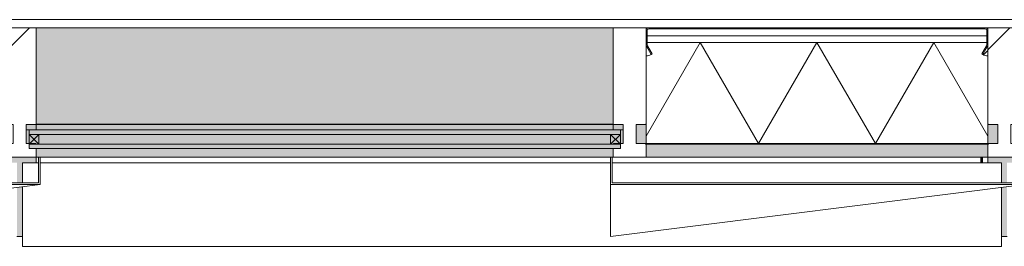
# Model space of a CAD drawing. Header units: millimetres. Extents: x -281 to 121694, y -16481 to 65128.
# Tile 5 of 256: x 13600 to 15400, y 8640 to 9055. Entities that reach past the tile are written whole.
import ezdxf

# ---------------------------------------------------------------- set-up
doc = ezdxf.new("R2010")
doc.units = ezdxf.units.MM
for name, color, linetype, lineweight in [('A--L$01A__Algemeen', 7, 'Continuous', 5), ('A--L21__Buitenwanden', 3, 'Continuous', 5), ('A--L3__Afbouw', 2, 'Continuous', 5), ('A--L82__LosseGebruikersInvent', 1, 'Continuous', 5), ('A--LD21__DetailPenFijnHidden', 1, 'Continuous', 5)]:
    doc.layers.add(name, color=color, linetype=linetype, lineweight=lineweight)

# ---------------------------------------------------------------- blocks, each defined once
blk = doc.blocks.new('NLRS_21_CWP_glass panel _T_D__gen_cpz - NLRS_21_10_CWP_vliesgevel isolatie 30min_gen_cpz-V204-L_80_ 15')
at = {"layer": 'A--L$01A__Algemeen'}
h = blk.add_hatch(dxfattribs=at)
h.set_pattern_fill('FP_222', color=256, style=0, pattern_type=2)
h.set_pattern_definition([(45, (-15057.5, -9040), (-449.013, 449.013), []), (45, (-14898.75, -9040), (0, 898.026), []), (45, (-15216.25, -9040), (0, 898.026), [])])
h.paths.add_polyline_path([(303.1, -48.8), (311.8, -33.7), (310.1, -32.7), (301.3, -47.8)])
h.paths.add_polyline_path([(-303.1, -48.8), (-301.3, -47.8), (-310.1, -32.7), (-311.8, -33.7), (-310.1, -36.7)])
h.paths.add_polyline_path([(310.5, -31.2), (312.5, -31.2), (312.5, -5), (310.5, -5)])
h.paths.add_polyline_path([(-310.5, -31.2), (-310.5, -5), (-312.5, -5), (-312.5, -31.2)])
h.paths.add_polyline_path([(268, -2), (307.5, -2), (307.5, 0), (-307.5, 0), (-307.5, -2), (-105.3, -2)])
h = blk.add_hatch(dxfattribs=at)
h.set_pattern_fill('FP_223', color=256, style=0, pattern_type=2)
h.set_pattern_definition([(45, (-15057.5, -9040), (-42.4264, 42.4264), []), (135, (-15057.5, -9040), (-42.4264, -42.4264), [])])
h.paths.add_polyline_path([(312.5, -51.3), (311.8, -33.7), (303.1, -48.8), (311.8, -51.3)])
for p, q in [((312.5, 0), (-312.5, 0)), ((307.5, 0), (-307.5, 0)), ((312.5, -212), (312.5, 0)), ((-312.5, 0), (-312.5, -212)), ((-312.5, -5), (-312.5, -31.2)), ((-310.5, -31.2), (-310.5, -5)), ((-310.5, -5), (-310.5, -14.5)), ((310.5, -14.5), (-310.5, -14.5)), ((-310.5, -14.5), (-310.5, -27)), ((-310.5, -14.5), (310.5, -14.5)), ((-307.5, -2), (307.5, -2)), ((307.5, -2), (-307.5, -2)), ((310.5, -5), (310.5, -31.2)), ((310.5, -14.5), (310.5, -5)), ((310.5, -27), (310.5, -14.5)), ((312.5, -31.2), (312.5, -5)), ((-312.5, -27), (312.5, -27)), ((-312.5, -212), (-312.5, -27)), ((-213.6, -27), (-312.5, -198.3)), ((312.5, -27), (-312.5, -27)), ((-312.5, -27), (-312.5, -212)), ((-312.5, -32.5), (-312.5, -51.3)), ((-303.1, -48.8), (-312.5, -32.5)), ((-311.8, -33.7), (-303.1, -48.8)), ((-310.5, -27), (310.5, -27)), ((-301.3, -47.8), (-310.1, -32.7)), ((-213.6, -27), (-106.8, -212)), ((0, -27), (-106.8, -212)), ((0, -27), (106.8, -212)), ((213.6, -27), (106.8, -212)), ((213.6, -27), (312.5, -198.3)), ((310.1, -32.7), (301.3, -47.8)), ((312.5, -32.5), (303.1, -48.8)), ((303.1, -48.8), (311.8, -33.7)), ((312.5, -27), (312.5, -212)), ((312.5, -212), (312.5, -27)), ((312.5, -51.3), (312.5, -32.5)), ((-303.1, -48.8), (-301.3, -47.8)), ((301.3, -47.8), (303.1, -48.8)), ((312.5, -212), (-312.5, -212)), ((-312.5, -212), (312.5, -212)), ((-312.5, -212), (312.5, -212))]:
    blk.add_line(p, q, dxfattribs=at)
for centre, radius, start, end in [((307.5, -5), 5, 360, 90), ((-307.5, -5), 5, 90, 180), ((-307.5, -5), 3, 90, 180), ((-307.5, -5), 3, 90, 180), ((307.5, -5), 3, 360, 90), ((307.5, -5), 3, 0, 90), ((-307.5, -31.2), 5, 180, 210), ((-307.5, -31.2), 3, 180, 210), ((307.5, -31.2), 3, 330, 360), ((307.5, -31.2), 5, 330, 0), ((-312.5, -32.5), 18.8, 270, 300), ((312.5, -32.5), 18.8, 240, 270)]:
    blk.add_arc(centre, radius, start, end, dxfattribs=at)
blk = doc.blocks.new('Rectangular Mullion - 1332_210 x 60_30min zwart-47491177-L_80_ 15')
at = {"layer": 'A--L3__Afbouw'}
blk.add_hatch(color=256, dxfattribs=at).paths.add_polyline_path([(26170, 8803), (26170, 8827.2), (25545, 8827.2), (25545, 8803), (26152.3, 8803)])
for p, q in [((25545, 8827.2), (25545, 8828)), ((25545, 8827.2), (26170, 8827.2)), ((26170, 8828), (26170, 8827.2)), ((25545, 8803), (26170, 8803))]:
    blk.add_line(p, q, dxfattribs=at)
blk = doc.blocks.new('Rectangular Mullion - 1332_210 x 60_30min zwart-V217-L_80_ 15')
at = {"layer": 'A--L3__Afbouw'}
for p, q in [((-30, 221), (-30, 237)), ((-30, 237), (30, 237)), ((30, 237), (30, 212.8)), ((-29.2, 212.8), (-30, 212.8)), ((-29.2, 212), (-29.2, 212.8)), ((-12, 212), (-29.2, 212)), ((-12, 177), (-12, 212)), ((29.2, 212), (12, 212)), ((12, 212), (12, 177)), ((30, 212.8), (29.2, 212.8)), ((29.2, 212.8), (29.2, 212)), ((-30, 0), (-30, 176.2)), ((-30, 176.2), (-29.2, 176.2)), ((-29.2, 176.2), (-29.2, 177)), ((-29.2, 177), (-12, 177)), ((12, 177), (29.2, 177)), ((29.2, 177), (29.2, 176.2)), ((29.2, 176.2), (30, 176.2)), ((30, 0), (-30, 0))]:
    blk.add_line(p, q, dxfattribs=at)
blk = doc.blocks.new('Rectangular Mullion - 1332_210 x 60_30min zwart-V220-L_80_ 15')
at = {"layer": 'A--L3__Afbouw'}
for points in [[(25405.6, 8863.8), (25485, 8863.8), (25485, 9040), (24430, 9040), (24430, 8863.8), (24659, 8863.8)], [(24430, 8853), (25485, 8853), (25485, 8863), (24430, 8863), (24430, 8855.8)], [(25483.1, 8803), (25485, 8803), (25485, 8819), (24430, 8819), (24430, 8803), (25480.1, 8803)]]:
    blk.add_hatch(color=256, dxfattribs=at).paths.add_polyline_path(points)
for p, q in [((25485, 9040), (24430, 9040)), ((24430, 8863), (24430, 8863.8)), ((24430, 8863.8), (25485, 8863.8)), ((24430, 8853), (24430, 8863)), ((24430, 8863), (25485, 8863)), ((25485, 8863.8), (25485, 8863)), ((25485, 8863), (25485, 8853)), ((24430, 8803), (24434.6, 8803)), ((24437.6, 8803), (25480.1, 8803)), ((25483.1, 8803), (25485, 8803))]:
    blk.add_line(p, q, dxfattribs=at)
blk = doc.blocks.new('Rectangular Mullion - 1332_435 x 60_30min-56842410-L_80_ 15')
at = {"layer": 'A--LD21__DetailPenFijnHidden'}
h = blk.add_hatch(color=256, dxfattribs=at)
h.paths.add_polyline_path([(4.9, 382), (4.9, 291.1), (-5.1, 292.3), (-5.1, 382)])
h.paths.add_polyline_path([(-5.1, 284), (4.9, 284), (4.9, 247), (30, 247), (29.2, 237), (-30, 237), (-29.2, 247), (-5.1, 247)])
for p, q in [((-5.1, 382), (4.9, 382)), ((-30, 237), (-30, 247)), ((30, 247), (30, 237))]:
    blk.add_line(p, q, dxfattribs=at)
blk = doc.blocks.new('Rectangular Mullion - 1332_210 x 60_30min zwart-56819415-L_80_ 15')
at = {"layer": 'A--LD21__DetailPenFijnHidden'}
h = blk.add_hatch(color=256, dxfattribs=at)
h.paths.add_polyline_path([(10012, 8853), (10030, 8853), (10029.2, 8863), (10012, 8863), (10012, 8855.8)])
h.paths.add_polyline_path([(11085, 8853), (11103, 8853), (11103, 8863), (11085, 8863), (11085, 8855.8)])
blk = doc.blocks.new('Rectangular Mullion - 1332_210 x 60_30min zwart-56819417-L_80_ 15')
at = {"layer": 'A--LD21__DetailPenFijnHidden'}
h = blk.add_hatch(color=256, dxfattribs=at)
h.paths.add_polyline_path([(26170.8, 8828), (26188, 8828), (26188, 8863), (26170, 8863), (26170, 8828)])
h.paths.add_polyline_path([(25527, 8828), (25545, 8828), (25544.2, 8863), (25527, 8863), (25527, 8855.8)])
blk = doc.blocks.new('Rectangular Mullion - 1332_210 x 60_30min zwart-V239-L_80_ 15')
at = {"layer": 'A--L3__Afbouw'}
h = blk.add_hatch(dxfattribs=at)
h.set_pattern_fill('FP_242', color=256, style=0, pattern_type=2)
h.set_pattern_definition([(315, (-15400, 9040), (449.013, 449.013), []), (315, (-15241.25, 9040), (898.026, 0), []), (315, (-15558.75, 9040), (898.026, 0), [])])
h.paths.add_polyline_path([(17, 237), (30, 237), (29.5, 221), (17, 221), (17, 213), (12, 212), (12, 177), (30, 176.2), (30, 0), (-30, 0), (-29.2, 177), (-12, 177), (-12, 212), (-30, 212.8), (-30, 237)])
for p, q in [((-30, 212.8), (-30, 237)), ((-30, 237), (30, 237)), ((30, 237), (30, 221)), ((-29.2, 212.8), (-30, 212.8)), ((-29.2, 212), (-29.2, 212.8)), ((-12, 212), (-29.2, 212)), ((-12, 177), (-12, 212)), ((29.2, 212), (12, 212)), ((12, 212), (12, 177)), ((30, 212.8), (29.2, 212.8)), ((29.2, 212.8), (29.2, 212)), ((-30, 176.2), (-29.2, 176.2)), ((-29.2, 176.2), (-29.2, 177)), ((-29.2, 177), (-12, 177)), ((12, 177), (29.2, 177)), ((29.2, 177), (29.2, 176.2)), ((29.2, 176.2), (30, 176.2)), ((30, 176.2), (30, 0)), ((30, 0), (-30, 0))]:
    blk.add_line(p, q, dxfattribs=at)
blk = doc.blocks.new('Rectangular Mullion - 1332_210 x 60_30min zwart-V240-L_80_ 15')
at = {"layer": 'A--L3__Afbouw'}
h = blk.add_hatch(dxfattribs=at)
h.set_pattern_fill('FP_243', color=256, style=0, pattern_type=2)
h.set_pattern_definition([(315, (-13600, 9040), (449.013, 449.013), []), (315, (-13441.25, 9040), (898.026, 0), []), (315, (-13758.75, 9040), (898.026, 0), [])])
h.paths.add_polyline_path([(17, 237), (30, 237), (29.5, 221), (17, 221), (17, 213), (12, 212), (12, 177), (30, 176.2), (30, 0), (-30, 0), (-29.2, 177), (-12, 177), (-12, 212), (-30, 212.8), (-30, 237)])
for p, q in [((-30, 212.8), (-30, 237)), ((-30, 237), (30, 237)), ((30, 237), (30, 221)), ((-29.2, 212.8), (-30, 212.8)), ((-29.2, 212), (-29.2, 212.8)), ((-12, 212), (-29.2, 212)), ((-12, 177), (-12, 212)), ((29.2, 212), (12, 212)), ((12, 212), (12, 177)), ((30, 212.8), (29.2, 212.8)), ((29.2, 212.8), (29.2, 212)), ((-30, 176.2), (-29.2, 176.2)), ((-29.2, 176.2), (-29.2, 177)), ((-29.2, 177), (-12, 177)), ((12, 177), (29.2, 177)), ((29.2, 177), (29.2, 176.2)), ((29.2, 176.2), (30, 176.2)), ((30, 176.2), (30, 0)), ((30, 0), (-30, 0))]:
    blk.add_line(p, q, dxfattribs=at)
blk = doc.blocks.new('Rectangular Mullion - gevelband kader-V320-L_80_ 15')
at = {"layer": 'A--L3__Afbouw'}
for p, q in [((24404.9, 8756), (24404.9, 8793)), ((24404.9, 8793), (24434.6, 8793)), ((24437.6, 8793), (25480.1, 8793)), ((25483.1, 8793), (26194.9, 8793)), ((26194.9, 8793), (26194.9, 8756)), ((24404.9, 8640), (24404.9, 8748.9)), ((26194.9, 8747.7), (26194.9, 8640)), ((26194.9, 8640), (24404.9, 8640))]:
    blk.add_line(p, q, dxfattribs=at)
blk = doc.blocks.new('CSWK_double-triple glass panel - CSWK_double-triple glass panel-73654250-L_80_ 15')
at = {"layer": 'A--L$01A__Algemeen'}
for points in [[(540.5, -195), (540.5, -187), (-540.5, -187), (-540.5, -195), (354.6, -195)], [(540.5, -221), (540.5, -213), (-540.5, -213), (-540.5, -221), (354.6, -221)]]:
    blk.add_hatch(color=256, dxfattribs=at).paths.add_polyline_path(points)
at = {"layer": 'A--L82__LosseGebruikersInvent'}
blk.add_hatch(color=256, dxfattribs=at).paths.add_polyline_path([(354.6, -213), (545.5, -212), (545.5, -187), (540.5, -187), (540.5, -195), (-540.5, -195), (-540.5, -187), (-545.5, -187), (-545.5, -212), (-18.7, -213)])
at = {"layer": 'A--L$01A__Algemeen'}
for p, q in [((-540.5, -187), (540.5, -187)), ((-540.5, -195), (-540.5, -187)), ((540.5, -195), (-540.5, -195)), ((-540.5, -195), (-540.5, -213)), ((-522.5, -195), (-540.5, -195)), ((-540.5, -213), (-522.5, -195)), ((-522.5, -213), (-540.5, -195)), ((-522.5, -213), (-522.5, -195)), ((522.5, -195), (522.5, -213)), ((540.5, -195), (522.5, -195)), ((522.5, -213), (540.5, -195)), ((540.5, -213), (522.5, -195)), ((540.5, -187), (540.5, -195)), ((540.5, -213), (540.5, -195)), ((-540.5, -213), (540.5, -213)), ((-540.5, -221), (-540.5, -213)), ((-540.5, -213), (-522.5, -213)), ((522.5, -213), (540.5, -213)), ((540.5, -213), (540.5, -221)), ((540.5, -221), (-540.5, -221))]:
    blk.add_line(p, q, dxfattribs=at)
at = {"layer": 'A--L82__LosseGebruikersInvent'}
for p, q in [((-545.5, -187), (-540.5, -187)), ((540.5, -187), (545.5, -187))]:
    blk.add_line(p, q, dxfattribs=at)
blk = doc.blocks.new('zetwerk - NLRS_41_12_05_GM_zetwerk gevel_gen_cpz-73493080-L_80_ 15')
at = {"layer": 'A--L$01A__Algemeen'}
for p, q in [((-374.45, 0), (-377.45, 0)), ((-377.45, 0), (-377.45, -50)), ((-374.45, -47), (-374.45, 0)), ((380.05, 0), (377.05, 0)), ((377.05, 0), (377.05, -47)), ((380.05, -50), (380.05, 0)), ((-377.45, -145), (380.05, -50)), ((380.05, -50), (-377.45, -50)), ((-377.45, -50), (-377.45, -145)), ((-377.45, -50), (380.05, -50)), ((377.05, -47), (-374.45, -47))]:
    blk.add_line(p, q, dxfattribs=at)
blk = doc.blocks.new('zetwerk - NLRS_41_12_05_GM_zetwerk gevel_gen_cpz-73493256-L_80_ 15')
at = {"layer": 'A--LD21__DetailPenFijnHidden'}
blk.add_hatch(color=256, dxfattribs=at).paths.add_polyline_path([(301.9, -10), (302.5, -10), (302.5, 0), (299.5, 0), (299.5, -10)])
for p, q in [((-377.5, 0), (-377.5, -10)), ((299.5, 0), (299.5, -10)), ((302.5, -10), (302.5, 0))]:
    blk.add_line(p, q, dxfattribs=at)

msp = doc.modelspace()

# ---------------------------------------------------------------- linework, layer by layer
at = {"layer": 'A--L21__Buitenwanden'}
for p, q in [((9347.5, 9055), (25485, 9055)), ((14685, 9040), (13630, 9040))]:
    msp.add_line(p, q, dxfattribs=at)

# ---------------------------------------------------------------- block references
at = {"layer": 'A--L$01A__Algemeen'}
for name, p in [('CSWK_double-triple glass panel - CSWK_double-triple glass panel-73654250-L_80_ 15', (14157.5, 9040)), ('zetwerk - NLRS_41_12_05_GM_zetwerk gevel_gen_cpz-73493080-L_80_ 15', (13257.5, 8803)), ('zetwerk - NLRS_41_12_05_GM_zetwerk gevel_gen_cpz-73493080-L_80_ 15', (15057.5, 8803))]:
    msp.add_blockref(name, p, dxfattribs=at)
at = {"layer": 'A--L3__Afbouw', "extrusion": (0, 0, -1), "rotation": 180}
for name, p in [('Rectangular Mullion - 1332_210 x 60_30min zwart-V240-L_80_ 15', (-13600, 9040)), ('Rectangular Mullion - 1332_210 x 60_30min zwart-V217-L_80_ 15', (-14715, 9040)), ('Rectangular Mullion - 1332_210 x 60_30min zwart-V239-L_80_ 15', (-15400, 9040))]:
    msp.add_blockref(name, p, dxfattribs=at)
at = {"layer": 'A--L3__Afbouw'}
for name in ['Rectangular Mullion - 1332_210 x 60_30min zwart-V220-L_80_ 15', 'Rectangular Mullion - 1332_210 x 60_30min zwart-47491177-L_80_ 15', 'Rectangular Mullion - gevelband kader-V320-L_80_ 15']:
    msp.add_blockref(name, (-10800, 0), dxfattribs=at)
at = {"layer": 'A--L82__LosseGebruikersInvent'}
msp.add_blockref('NLRS_21_CWP_glass panel _T_D__gen_cpz - NLRS_21_10_CWP_vliesgevel isolatie 30min_gen_cpz-V204-L_80_ 15', (15057.5, 9040), dxfattribs=at)
at = {"layer": 'A--LD21__DetailPenFijnHidden'}
for name, p in [('Rectangular Mullion - 1332_210 x 60_30min zwart-56819415-L_80_ 15', (3600, 0)), ('Rectangular Mullion - 1332_210 x 60_30min zwart-56819417-L_80_ 15', (-10800, 0)), ('zetwerk - NLRS_41_12_05_GM_zetwerk gevel_gen_cpz-73493256-L_80_ 15', (15057.5, 8803))]:
    msp.add_blockref(name, p, dxfattribs=at)
at = {"layer": 'A--LD21__DetailPenFijnHidden', "extrusion": (0, 0, -1), "rotation": 180}
for p in [(-13600, 9040), (-15400, 9040)]:
    msp.add_blockref('Rectangular Mullion - 1332_435 x 60_30min-56842410-L_80_ 15', p, dxfattribs=at)

doc.saveas('drawing.dxf')
